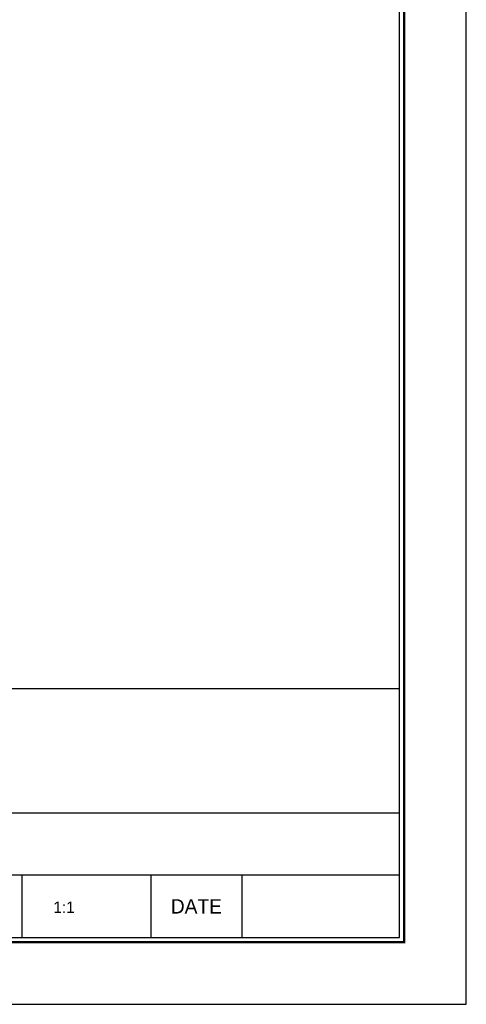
# Model space of a CAD drawing. Header units: millimetres. Extents: x -135 to 5648, y -387 to 3949.
# Tile 2 of 4: x 24 to 53, y -15 to 51. Entities that reach past the tile are written whole.
import ezdxf
from ezdxf.enums import TextEntityAlignment as Align

# ---------------------------------------------------------------- set-up
doc = ezdxf.new("R2010")
doc.units = ezdxf.units.MM
doc.layers.get('0').update_dxf_attribs({"linetype": 'CONTINUOUS'})
doc.layers.add('5', color=7, linetype='CONTINUOUS')
doc.layers.add('7', color=7, linetype='CONTINUOUS')

# ---------------------------------------------------------------- blocks, each defined once
blk = doc.blocks.new('란표제')
at = {"layer": '7', "color": 0}
for p, q in [((297.0000000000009, 0), (297.0000000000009, 210)), ((0, 0), (297.0000000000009, 0))]:
    blk.add_line(p, q, dxfattribs=at)
at = {"layer": '7'}
for p, q in [((290.0000000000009, 33), (160.0000000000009, 33)), ((290.0000000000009, 20), (186.0000000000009, 20)), ((290.0000000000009, 13.5), (241.0000000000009, 13.5)), ((250.5000000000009, 13.5), (250.5000000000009, 7)), ((264.0000000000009, 13.5), (264.0000000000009, 7)), ((273.5000000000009, 13.5), (273.5000000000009, 7))]:
    blk.add_line(p, q, dxfattribs=at)
at = {"layer": '7', "const_width": 0.25}
blk.add_lwpolyline([(290.5000000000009, 6.5), (290.5000000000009, 203.5), (10, 203.5), (10, 6.5)], close=True, dxfattribs=at)
at = {"layer": '7'}
blk.add_lwpolyline([(290.0000000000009, 7), (290.0000000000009, 203), (10.5, 203), (10.5, 7)], close=True, dxfattribs=at)
at = {"layer": '5', "ltscale": 0.5}
for tag, p, height in [('TITLE', (237.1657184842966, 24.40589700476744), 2.5), ('도번', (251.1811757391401, 15.64243272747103), 2.5), ('SCALE', (253.7810780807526, 9.552501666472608), 1.2), ('DATE', (277.0199167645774, 9.511328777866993), 1.2)]:
    blk.add_attdef(tag, p, '', height=height, dxfattribs=at)
at = {"layer": '7'}
blk.add_text('DATE', height=1.5, dxfattribs=at).set_placement((268.7500000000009, 10.25), align=Align.MIDDLE_CENTER)
for tag, p in [('필렛', (179.2500000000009, 10.89999999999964)), ('모따기', (179.2500000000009, 8.299999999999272))]:
    blk.add_attdef(tag, text='', height=1.15, dxfattribs=at).set_placement(p, align=Align.MIDDLE_LEFT)

msp = doc.modelspace()

# ---------------------------------------------------------------- block references
at = {"ltscale": 5}
ref = msp.add_blockref('란표제', (-135.1054629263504, -14.72225838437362), dxfattribs=dict(at, xscale=0.6342330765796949, yscale=0.6342330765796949, zscale=0.6342330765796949))
ref.add_attrib('SCALE', '1:1', (25.85089100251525, -8.663745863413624), dxfattribs={"layer": '5', "ltscale": 0.5, "height": 0.7610796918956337})

doc.saveas('drawing.dxf')
